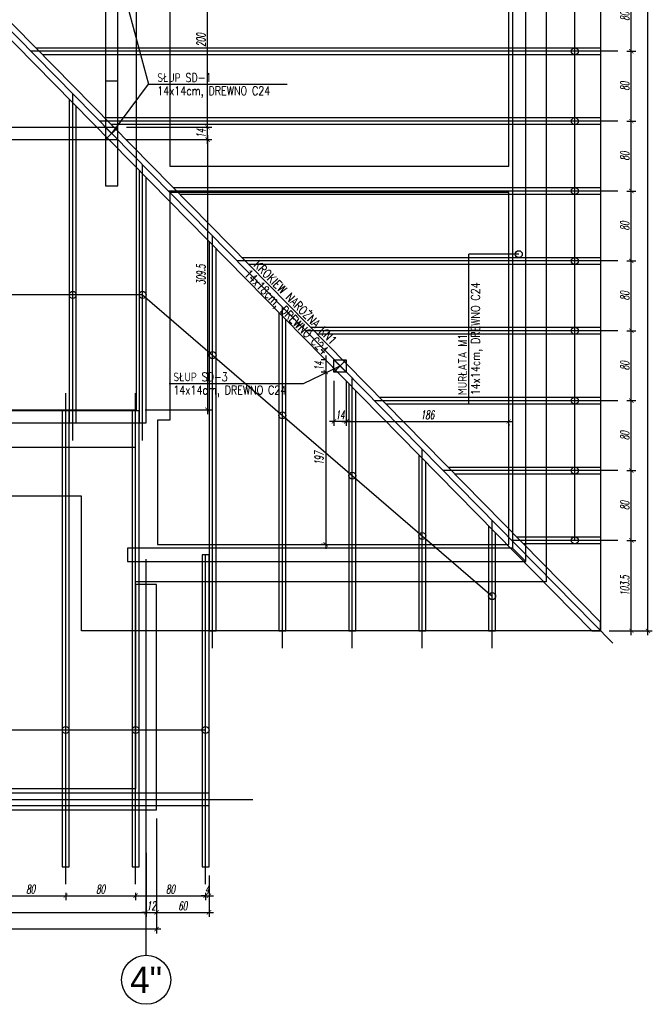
# Model space of a CAD drawing. Header units: millimetres. Extents: x -66901 to 936319, y -323998 to 488548.
# Tile 64 of 84: x 546512 to 553752, y 267756 to 279028. Entities that reach past the tile are written whole.
import ezdxf
from ezdxf.enums import TextEntityAlignment as Align
from ezdxf.lldxf.tags import DXFTag

# ---------------------------------------------------------------- set-up
doc = ezdxf.new("R2010")
doc.units = ezdxf.units.MM
doc.header["$LTSCALE"] = 5
doc.header["$MEASUREMENT"] = 0
for name, color, linetype in [('K-DREWNO', 15, 'Continuous'), ('k-kleszcze', 41, 'DASHED2'), ('K-OSIE', 1, 'CENTER'), ('K-WYMIARY', 254, 'Continuous'), ('N-20', 254, 'Continuous'), ('N-25', 71, 'Continuous'), ('N-50', 4, 'Continuous'), ('POMOCNICZE', 8, 'DASHED2'), ('S-25', 71, 'Continuous')]:
    doc.layers.add(name, color=color, linetype=linetype)
doc.styles.add('GENERATED_STYLE_3', font='txt')
doc.styles.add('ROMANS', font='romans.shx', dxfattribs={"width": 0.8, "oblique": 10})
doc.styles.add('WYMIARY', font='romans.shx', dxfattribs={"width": 0.6, "oblique": 10})
tags = doc.linetypes.add('CENTER', pattern=[2, 1.25, -0.25, 0.25, -0.25]).pattern_tags.tags
tags[10:11] = [DXFTag(74, 4), DXFTag(75, 0), DXFTag(340, '0'), DXFTag(46, 1.0), DXFTag(50, 0.0), DXFTag(44, 0.0), DXFTag(45, 0.0)]
tags[8:9] = [DXFTag(74, 4), DXFTag(75, 0), DXFTag(340, '0'), DXFTag(46, 1.0), DXFTag(50, 0.0), DXFTag(44, 0.0), DXFTag(45, 0.0)]
tags[6:7] = [DXFTag(74, 4), DXFTag(75, 0), DXFTag(340, '0'), DXFTag(46, 1.0), DXFTag(50, 0.0), DXFTag(44, 0.0), DXFTag(45, 0.0)]
tags[4:5] = [DXFTag(74, 4), DXFTag(75, 0), DXFTag(340, '0'), DXFTag(46, 1.0), DXFTag(50, 0.0), DXFTag(44, 0.0), DXFTag(45, 0.0)]
tags = doc.linetypes.add('DASHED2', pattern=[0.375, 0.25, -0.125]).pattern_tags.tags
tags[6:7] = [DXFTag(74, 4), DXFTag(75, 0), DXFTag(340, '0'), DXFTag(46, 1.0), DXFTag(50, 0.0), DXFTag(44, 0.0), DXFTag(45, 0.0)]
tags[4:5] = [DXFTag(74, 4), DXFTag(75, 0), DXFTag(340, '0'), DXFTag(46, 1.0), DXFTag(50, 0.0), DXFTag(44, 0.0), DXFTag(45, 0.0)]
doc.dimstyles.new('CM50', dxfattribs={"dimscale": 50, "dimtxt": 2, "dimasz": 1, "dimexe": 1, "dimexo": 2, "dimgap": 0.5, "dimtad": 1, "dimlfac": 0.1, "dimrnd": 0.5, "dimdsep": 46, "dimtxsty": 'WYMIARY', "dimblk": 'ARCHTICK', "dimcen": 0, "dimdle": 1, "dimclrd": 253, "dimclre": 251, "dimclrt": 30, "dimaunit": 1, "dimadec": 0, "dimazin": 0, "dimtfac": 1, "dimtix": 1, "dimtmove": 0, "dimatfit": 3, "dimldrblk": 'ARCHTICK', "dimfxl": 1, "dimtvp": 0.4, "dimtolj": 1, "dimarcsym": 0})

# ---------------------------------------------------------------- blocks, each defined once
blk = doc.blocks.new('_ArchTick')
at = {"color": 0, "linetype": 'ByBlock', "const_width": 0.15}
blk.add_lwpolyline([(-0.5, -0.5), (0.5, 0.5)], dxfattribs=at)
blk = doc.blocks.new('*D949')
at = {"layer": 'Defpoints', "color": 0, "transparency": 16777216}
for p in [(547959, 269590.5), (534919, 269489), (547959, 268809)]:
    blk.add_point(p, dxfattribs=at)
at = {"layer": 'K-WYMIARY', "color": 251, "lineweight": -2, "transparency": 16777216}
for p, q in [((547959, 269490.5), (547959, 268759)), ((534919, 269389), (534919, 268759))]:
    blk.add_line(p, q, dxfattribs=at)
at = {"layer": 'K-WYMIARY', "color": 253, "lineweight": -2, "transparency": 16777216}
blk.add_line((534869, 268809), (548009, 268809), dxfattribs=at)
at = {"layer": 'K-WYMIARY', "color": 253, "lineweight": -2, "transparency": 16777216, "xscale": 50, "yscale": 50, "zscale": 50, "rotation": 180}
blk.add_blockref('_ArchTick', (534919, 268809), dxfattribs=at)
at = {"layer": 'K-WYMIARY', "color": 253, "lineweight": -2, "transparency": 16777216, "xscale": 50, "yscale": 50, "zscale": 50}
blk.add_blockref('_ArchTick', (547959, 268809), dxfattribs=at)
at = {"layer": 'K-WYMIARY', "color": 30, "transparency": 16777216, "insert": (541439, 268884), "char_height": 100, "attachment_point": 5, "style": 'WYMIARY'}
blk.add_mtext('\\A1;1304', dxfattribs=at)
blk = doc.blocks.new('*D950')
at = {"layer": 'Defpoints', "color": 0, "transparency": 16777216}
for p in [(548079, 269982), (547959, 269590), (548079, 268809)]:
    blk.add_point(p, dxfattribs=at)
at = {"layer": 'K-WYMIARY', "color": 251, "lineweight": -2, "transparency": 16777216}
for p, q in [((548079, 269882), (548079, 268759)), ((547959, 269490), (547959, 268759))]:
    blk.add_line(p, q, dxfattribs=at)
at = {"layer": 'K-WYMIARY', "color": 253, "lineweight": -2, "transparency": 16777216}
for p, q in [((547959, 268809), (547909, 268809)), ((547959, 268809), (548079, 268809)), ((548079, 268809), (548129, 268809))]:
    blk.add_line(p, q, dxfattribs=at)
at = {"layer": 'K-WYMIARY', "color": 253, "lineweight": -2, "transparency": 16777216, "xscale": 50, "yscale": 50, "zscale": 50}
blk.add_blockref('_ArchTick', (547959, 268809), dxfattribs=at)
at = {"layer": 'K-WYMIARY', "color": 253, "lineweight": -2, "transparency": 16777216, "xscale": 50, "yscale": 50, "zscale": 50, "rotation": 180}
blk.add_blockref('_ArchTick', (548079, 268809), dxfattribs=at)
at = {"layer": 'K-WYMIARY', "color": 30, "transparency": 16777216, "insert": (548019, 268884), "char_height": 100, "attachment_point": 5, "style": 'WYMIARY'}
blk.add_mtext('\\A1;12', dxfattribs=at)
blk = doc.blocks.new('*D951')
at = {"layer": 'Defpoints', "color": 0, "transparency": 16777216}
for p in [(548079, 269982), (548679, 269332), (548679, 268809)]:
    blk.add_point(p, dxfattribs=at)
at = {"layer": 'K-WYMIARY', "color": 251, "lineweight": -2, "transparency": 16777216}
for p, q in [((548079, 269882), (548079, 268759)), ((548679, 269232), (548679, 268759))]:
    blk.add_line(p, q, dxfattribs=at)
at = {"layer": 'K-WYMIARY', "color": 253, "lineweight": -2, "transparency": 16777216}
blk.add_line((548029, 268809), (548729, 268809), dxfattribs=at)
at = {"layer": 'K-WYMIARY', "color": 253, "lineweight": -2, "transparency": 16777216, "xscale": 50, "yscale": 50, "zscale": 50, "rotation": 180}
blk.add_blockref('_ArchTick', (548079, 268809), dxfattribs=at)
at = {"layer": 'K-WYMIARY', "color": 253, "lineweight": -2, "transparency": 16777216, "xscale": 50, "yscale": 50, "zscale": 50}
blk.add_blockref('_ArchTick', (548679, 268809), dxfattribs=at)
at = {"layer": 'K-WYMIARY', "color": 30, "transparency": 16777216, "insert": (548379, 268884), "char_height": 100, "attachment_point": 5, "style": 'WYMIARY'}
blk.add_mtext('\\A1;60', dxfattribs=at)
blk = doc.blocks.new('*D952')
at = {"layer": 'Defpoints', "color": 0, "transparency": 16777216}
for p in [(534799, 269982), (548079, 269982), (548079, 268619)]:
    blk.add_point(p, dxfattribs=at)
at = {"layer": 'K-WYMIARY', "color": 251, "lineweight": -2, "transparency": 16777216}
for p, q in [((534799, 269882), (534799, 268569)), ((548079, 269882), (548079, 268569))]:
    blk.add_line(p, q, dxfattribs=at)
at = {"layer": 'K-WYMIARY', "color": 253, "lineweight": -2, "transparency": 16777216}
blk.add_line((534749, 268619), (548129, 268619), dxfattribs=at)
at = {"layer": 'K-WYMIARY', "color": 253, "lineweight": -2, "transparency": 16777216, "xscale": 50, "yscale": 50, "zscale": 50, "rotation": 180}
blk.add_blockref('_ArchTick', (534799, 268619), dxfattribs=at)
at = {"layer": 'K-WYMIARY', "color": 253, "lineweight": -2, "transparency": 16777216, "xscale": 50, "yscale": 50, "zscale": 50}
blk.add_blockref('_ArchTick', (548079, 268619), dxfattribs=at)
at = {"layer": 'K-WYMIARY', "color": 30, "transparency": 16777216, "insert": (541439, 268694), "char_height": 100, "attachment_point": 5, "style": 'WYMIARY'}
blk.add_mtext('\\A1;1328', dxfattribs=at)
blk = doc.blocks.new('*D973')
at = {"layer": 'Defpoints', "color": 0, "transparency": 16777216}
for p in [(546239, 269132), (547039, 269132), (547039, 268999)]:
    blk.add_point(p, dxfattribs=at)
at = {"layer": 'K-WYMIARY', "color": 253, "lineweight": -2, "transparency": 16777216}
blk.add_line((546189, 268999), (547089, 268999), dxfattribs=at)
at = {"layer": 'K-WYMIARY', "color": 251, "lineweight": -2, "transparency": 16777216}
for p, q in [((546239, 269032), (546239, 268949)), ((547039, 269032), (547039, 268949))]:
    blk.add_line(p, q, dxfattribs=at)
at = {"layer": 'K-WYMIARY', "color": 253, "lineweight": -2, "transparency": 16777216, "xscale": 50, "yscale": 50, "zscale": 50, "rotation": 180}
blk.add_blockref('_ArchTick', (546239, 268999), dxfattribs=at)
at = {"layer": 'K-WYMIARY', "color": 253, "lineweight": -2, "transparency": 16777216, "xscale": 50, "yscale": 50, "zscale": 50}
blk.add_blockref('_ArchTick', (547039, 268999), dxfattribs=at)
at = {"layer": 'K-WYMIARY', "color": 30, "transparency": 16777216, "insert": (546639, 269074), "char_height": 100, "attachment_point": 5, "style": 'WYMIARY'}
blk.add_mtext('\\A1;80', dxfattribs=at)
blk = doc.blocks.new('*D974')
at = {"layer": 'Defpoints', "color": 0, "transparency": 16777216}
for p in [(547039, 269132), (547839, 269132), (547839, 268999)]:
    blk.add_point(p, dxfattribs=at)
at = {"layer": 'K-WYMIARY', "color": 253, "lineweight": -2, "transparency": 16777216}
blk.add_line((546989, 268999), (547889, 268999), dxfattribs=at)
at = {"layer": 'K-WYMIARY', "color": 251, "lineweight": -2, "transparency": 16777216}
for p, q in [((547039, 269032), (547039, 268949)), ((547839, 269032), (547839, 268949))]:
    blk.add_line(p, q, dxfattribs=at)
at = {"layer": 'K-WYMIARY', "color": 253, "lineweight": -2, "transparency": 16777216, "xscale": 50, "yscale": 50, "zscale": 50, "rotation": 180}
blk.add_blockref('_ArchTick', (547039, 268999), dxfattribs=at)
at = {"layer": 'K-WYMIARY', "color": 253, "lineweight": -2, "transparency": 16777216, "xscale": 50, "yscale": 50, "zscale": 50}
blk.add_blockref('_ArchTick', (547839, 268999), dxfattribs=at)
at = {"layer": 'K-WYMIARY', "color": 30, "transparency": 16777216, "insert": (547439, 269074), "char_height": 100, "attachment_point": 5, "style": 'WYMIARY'}
blk.add_mtext('\\A1;80', dxfattribs=at)
blk = doc.blocks.new('*D975')
at = {"layer": 'Defpoints', "color": 0, "transparency": 16777216}
for p in [(547839, 269132), (548639, 269132), (548639, 268999)]:
    blk.add_point(p, dxfattribs=at)
at = {"layer": 'K-WYMIARY', "color": 253, "lineweight": -2, "transparency": 16777216}
blk.add_line((547789, 268999), (548689, 268999), dxfattribs=at)
at = {"layer": 'K-WYMIARY', "color": 251, "lineweight": -2, "transparency": 16777216}
for p, q in [((547839, 269032), (547839, 268949)), ((548639, 269032), (548639, 268949))]:
    blk.add_line(p, q, dxfattribs=at)
at = {"layer": 'K-WYMIARY', "color": 253, "lineweight": -2, "transparency": 16777216, "xscale": 50, "yscale": 50, "zscale": 50, "rotation": 180}
blk.add_blockref('_ArchTick', (547839, 268999), dxfattribs=at)
at = {"layer": 'K-WYMIARY', "color": 253, "lineweight": -2, "transparency": 16777216, "xscale": 50, "yscale": 50, "zscale": 50}
blk.add_blockref('_ArchTick', (548639, 268999), dxfattribs=at)
at = {"layer": 'K-WYMIARY', "color": 30, "transparency": 16777216, "insert": (548239, 269074), "char_height": 100, "attachment_point": 5, "style": 'WYMIARY'}
blk.add_mtext('\\A1;80', dxfattribs=at)
blk = doc.blocks.new('*D976')
at = {"layer": 'Defpoints', "color": 0, "transparency": 16777216}
for p in [(548679, 269332), (548639, 269132), (548679, 268999)]:
    blk.add_point(p, dxfattribs=at)
at = {"layer": 'K-WYMIARY', "color": 251, "lineweight": -2, "transparency": 16777216}
for p, q in [((548679, 269232), (548679, 268949)), ((548639, 269032), (548639, 268949))]:
    blk.add_line(p, q, dxfattribs=at)
at = {"layer": 'K-WYMIARY', "color": 253, "lineweight": -2, "transparency": 16777216}
for p, q in [((548639, 268999), (548589, 268999)), ((548639, 268999), (548679, 268999)), ((548679, 268999), (548729, 268999))]:
    blk.add_line(p, q, dxfattribs=at)
at = {"layer": 'K-WYMIARY', "color": 253, "lineweight": -2, "transparency": 16777216, "xscale": 50, "yscale": 50, "zscale": 50}
blk.add_blockref('_ArchTick', (548639, 268999), dxfattribs=at)
at = {"layer": 'K-WYMIARY', "color": 253, "lineweight": -2, "transparency": 16777216, "xscale": 50, "yscale": 50, "zscale": 50, "rotation": 180}
blk.add_blockref('_ArchTick', (548679, 268999), dxfattribs=at)
at = {"layer": 'K-WYMIARY', "color": 30, "transparency": 16777216, "insert": (548659, 269074), "char_height": 100, "attachment_point": 5, "style": 'WYMIARY'}
blk.add_mtext('\\A1;4', dxfattribs=at)
blk = doc.blocks.new('*D1003')
at = {"layer": 'Defpoints', "color": 0, "transparency": 16777216}
for p in [(553359, 273067), (553512, 273067), (553159, 272032)]:
    blk.add_point(p, dxfattribs=at)
at = {"layer": 'K-WYMIARY', "color": 253, "lineweight": -2, "transparency": 16777216}
blk.add_line((553512, 271982), (553512, 273117), dxfattribs=at)
at = {"layer": 'K-WYMIARY', "color": 251, "lineweight": -2, "transparency": 16777216}
for p, q in [((553459, 273067), (553562, 273067)), ((553259, 272032), (553562, 272032))]:
    blk.add_line(p, q, dxfattribs=at)
at = {"layer": 'K-WYMIARY', "color": 253, "lineweight": -2, "transparency": 16777216, "xscale": 50, "yscale": 50, "zscale": 50}
for p, rotation in [((553512, 273067), 90), ((553512, 272032), 270)]:
    blk.add_blockref('_ArchTick', p, dxfattribs=dict(at, rotation=rotation))
at = {"layer": 'K-WYMIARY', "color": 30, "transparency": 16777216, "insert": (553437, 272549), "char_height": 100, "attachment_point": 5, "rotation": 90, "style": 'WYMIARY'}
blk.add_mtext('\\A1;103.5', dxfattribs=at)
blk = doc.blocks.new('*D1004')
at = {"layer": 'Defpoints', "color": 0, "transparency": 16777216}
for p in [(553359, 273867), (553512, 273867), (553359, 273067)]:
    blk.add_point(p, dxfattribs=at)
at = {"layer": 'K-WYMIARY', "color": 253, "lineweight": -2, "transparency": 16777216}
blk.add_line((553512, 273017), (553512, 273917), dxfattribs=at)
at = {"layer": 'K-WYMIARY', "color": 251, "lineweight": -2, "transparency": 16777216}
for p, q in [((553459, 273867), (553562, 273867)), ((553459, 273067), (553562, 273067))]:
    blk.add_line(p, q, dxfattribs=at)
at = {"layer": 'K-WYMIARY', "color": 253, "lineweight": -2, "transparency": 16777216, "xscale": 50, "yscale": 50, "zscale": 50}
for p, rotation in [((553512, 273867), 90), ((553512, 273067), 270)]:
    blk.add_blockref('_ArchTick', p, dxfattribs=dict(at, rotation=rotation))
at = {"layer": 'K-WYMIARY', "color": 30, "transparency": 16777216, "insert": (553437, 273467), "char_height": 100, "attachment_point": 5, "rotation": 90, "style": 'WYMIARY'}
blk.add_mtext('\\A1;80', dxfattribs=at)
blk = doc.blocks.new('*D1005')
at = {"layer": 'Defpoints', "color": 0, "transparency": 16777216}
for p in [(553359, 274667), (553512, 274667), (553359, 273867)]:
    blk.add_point(p, dxfattribs=at)
at = {"layer": 'K-WYMIARY', "color": 253, "lineweight": -2, "transparency": 16777216}
blk.add_line((553512, 273817), (553512, 274717), dxfattribs=at)
at = {"layer": 'K-WYMIARY', "color": 251, "lineweight": -2, "transparency": 16777216}
for p, q in [((553459, 274667), (553562, 274667)), ((553459, 273867), (553562, 273867))]:
    blk.add_line(p, q, dxfattribs=at)
at = {"layer": 'K-WYMIARY', "color": 253, "lineweight": -2, "transparency": 16777216, "xscale": 50, "yscale": 50, "zscale": 50}
for p, rotation in [((553512, 274667), 90), ((553512, 273867), 270)]:
    blk.add_blockref('_ArchTick', p, dxfattribs=dict(at, rotation=rotation))
at = {"layer": 'K-WYMIARY', "color": 30, "transparency": 16777216, "insert": (553437, 274267), "char_height": 100, "attachment_point": 5, "rotation": 90, "style": 'WYMIARY'}
blk.add_mtext('\\A1;80', dxfattribs=at)
blk = doc.blocks.new('*D1006')
at = {"layer": 'Defpoints', "color": 0, "transparency": 16777216}
for p in [(553359, 275467), (553512, 275467), (553359, 274667)]:
    blk.add_point(p, dxfattribs=at)
at = {"layer": 'K-WYMIARY', "color": 253, "lineweight": -2, "transparency": 16777216}
blk.add_line((553512, 274617), (553512, 275517), dxfattribs=at)
at = {"layer": 'K-WYMIARY', "color": 251, "lineweight": -2, "transparency": 16777216}
for p, q in [((553459, 275467), (553562, 275467)), ((553459, 274667), (553562, 274667))]:
    blk.add_line(p, q, dxfattribs=at)
at = {"layer": 'K-WYMIARY', "color": 253, "lineweight": -2, "transparency": 16777216, "xscale": 50, "yscale": 50, "zscale": 50}
for p, rotation in [((553512, 275467), 90), ((553512, 274667), 270)]:
    blk.add_blockref('_ArchTick', p, dxfattribs=dict(at, rotation=rotation))
at = {"layer": 'K-WYMIARY', "color": 30, "transparency": 16777216, "insert": (553437, 275067), "char_height": 100, "attachment_point": 5, "rotation": 90, "style": 'WYMIARY'}
blk.add_mtext('\\A1;80', dxfattribs=at)
blk = doc.blocks.new('*D1007')
at = {"layer": 'Defpoints', "color": 0, "transparency": 16777216}
for p in [(553359, 276267), (553512, 276267), (553359, 275467)]:
    blk.add_point(p, dxfattribs=at)
at = {"layer": 'K-WYMIARY', "color": 253, "lineweight": -2, "transparency": 16777216}
blk.add_line((553512, 275417), (553512, 276317), dxfattribs=at)
at = {"layer": 'K-WYMIARY', "color": 251, "lineweight": -2, "transparency": 16777216}
for p, q in [((553459, 276267), (553562, 276267)), ((553459, 275467), (553562, 275467))]:
    blk.add_line(p, q, dxfattribs=at)
at = {"layer": 'K-WYMIARY', "color": 253, "lineweight": -2, "transparency": 16777216, "xscale": 50, "yscale": 50, "zscale": 50}
for p, rotation in [((553512, 276267), 90), ((553512, 275467), 270)]:
    blk.add_blockref('_ArchTick', p, dxfattribs=dict(at, rotation=rotation))
at = {"layer": 'K-WYMIARY', "color": 30, "transparency": 16777216, "insert": (553437, 275867), "char_height": 100, "attachment_point": 5, "rotation": 90, "style": 'WYMIARY'}
blk.add_mtext('\\A1;80', dxfattribs=at)
blk = doc.blocks.new('*D1008')
at = {"layer": 'Defpoints', "color": 0, "transparency": 16777216}
for p in [(553359, 277067), (553512, 277067), (553359, 276267)]:
    blk.add_point(p, dxfattribs=at)
at = {"layer": 'K-WYMIARY', "color": 251, "lineweight": -2, "transparency": 16777216}
for p, q in [((553459, 277067), (553562, 277067)), ((553459, 276267), (553562, 276267))]:
    blk.add_line(p, q, dxfattribs=at)
at = {"layer": 'K-WYMIARY', "color": 253, "lineweight": -2, "transparency": 16777216}
blk.add_line((553512, 276217), (553512, 277117), dxfattribs=at)
at = {"layer": 'K-WYMIARY', "color": 253, "lineweight": -2, "transparency": 16777216, "xscale": 50, "yscale": 50, "zscale": 50}
for p, rotation in [((553512, 277067), 90), ((553512, 276267), 270)]:
    blk.add_blockref('_ArchTick', p, dxfattribs=dict(at, rotation=rotation))
at = {"layer": 'K-WYMIARY', "color": 30, "transparency": 16777216, "insert": (553437, 276667), "char_height": 100, "attachment_point": 5, "rotation": 90, "style": 'WYMIARY'}
blk.add_mtext('\\A1;80', dxfattribs=at)
blk = doc.blocks.new('*D1009')
at = {"layer": 'Defpoints', "color": 0, "transparency": 16777216}
for p in [(553359, 277867), (553512, 277867), (553359, 277067)]:
    blk.add_point(p, dxfattribs=at)
at = {"layer": 'K-WYMIARY', "color": 251, "lineweight": -2, "transparency": 16777216}
for p, q in [((553459, 277867), (553562, 277867)), ((553459, 277067), (553562, 277067))]:
    blk.add_line(p, q, dxfattribs=at)
at = {"layer": 'K-WYMIARY', "color": 253, "lineweight": -2, "transparency": 16777216}
blk.add_line((553512, 277017), (553512, 277917), dxfattribs=at)
at = {"layer": 'K-WYMIARY', "color": 253, "lineweight": -2, "transparency": 16777216, "xscale": 50, "yscale": 50, "zscale": 50}
for p, rotation in [((553512, 277867), 90), ((553512, 277067), 270)]:
    blk.add_blockref('_ArchTick', p, dxfattribs=dict(at, rotation=rotation))
at = {"layer": 'K-WYMIARY', "color": 30, "transparency": 16777216, "insert": (553437, 277467), "char_height": 100, "attachment_point": 5, "rotation": 90, "style": 'WYMIARY'}
blk.add_mtext('\\A1;80', dxfattribs=at)
blk = doc.blocks.new('*D1010')
at = {"layer": 'Defpoints', "color": 0, "transparency": 16777216}
for p in [(553359, 278667), (553512, 278667), (553359, 277867)]:
    blk.add_point(p, dxfattribs=at)
at = {"layer": 'K-WYMIARY', "color": 251, "lineweight": -2, "transparency": 16777216}
for p, q in [((553459, 278667), (553562, 278667)), ((553459, 277867), (553562, 277867))]:
    blk.add_line(p, q, dxfattribs=at)
at = {"layer": 'K-WYMIARY', "color": 253, "lineweight": -2, "transparency": 16777216}
blk.add_line((553512, 277817), (553512, 278717), dxfattribs=at)
at = {"layer": 'K-WYMIARY', "color": 253, "lineweight": -2, "transparency": 16777216, "xscale": 50, "yscale": 50, "zscale": 50}
for p, rotation in [((553512, 278667), 90), ((553512, 277867), 270)]:
    blk.add_blockref('_ArchTick', p, dxfattribs=dict(at, rotation=rotation))
at = {"layer": 'K-WYMIARY', "color": 30, "transparency": 16777216, "insert": (553437, 278267), "char_height": 100, "attachment_point": 5, "rotation": 90, "style": 'WYMIARY'}
blk.add_mtext('\\A1;80', dxfattribs=at)
blk = doc.blocks.new('*D1011')
at = {"layer": 'Defpoints', "color": 0, "transparency": 16777216}
for p in [(553359, 279467), (553512, 279467), (553359, 278667)]:
    blk.add_point(p, dxfattribs=at)
at = {"layer": 'K-WYMIARY', "color": 251, "lineweight": -2, "transparency": 16777216}
for p, q in [((553459, 279467), (553562, 279467)), ((553459, 278667), (553562, 278667))]:
    blk.add_line(p, q, dxfattribs=at)
at = {"layer": 'K-WYMIARY', "color": 253, "lineweight": -2, "transparency": 16777216}
blk.add_line((553512, 278617), (553512, 279517), dxfattribs=at)
at = {"layer": 'K-WYMIARY', "color": 253, "lineweight": -2, "transparency": 16777216, "xscale": 50, "yscale": 50, "zscale": 50}
for p, rotation in [((553512, 279467), 90), ((553512, 278667), 270)]:
    blk.add_blockref('_ArchTick', p, dxfattribs=dict(at, rotation=rotation))
at = {"layer": 'K-WYMIARY', "color": 30, "transparency": 16777216, "insert": (553437, 279067), "char_height": 100, "attachment_point": 5, "rotation": 90, "style": 'WYMIARY'}
blk.add_mtext('\\A1;80', dxfattribs=at)
blk = doc.blocks.new('*D1043')
at = {"layer": 'Defpoints', "color": 0, "transparency": 16777216}
for p in [(550109, 274994), (550249, 274994), (550109, 274429)]:
    blk.add_point(p, dxfattribs=at)
at = {"layer": 'K-WYMIARY', "color": 251, "lineweight": -2, "transparency": 16777216}
for p, q in [((550109, 274894), (550109, 274379)), ((550249, 274894), (550249, 274379))]:
    blk.add_line(p, q, dxfattribs=at)
at = {"layer": 'K-WYMIARY', "color": 253, "lineweight": -2, "transparency": 16777216}
blk.add_line((550299, 274429), (550059, 274429), dxfattribs=at)
at = {"layer": 'K-WYMIARY', "color": 253, "lineweight": -2, "transparency": 16777216, "xscale": 50, "yscale": 50, "zscale": 50, "rotation": 180}
blk.add_blockref('_ArchTick', (550109, 274429), dxfattribs=at)
at = {"layer": 'K-WYMIARY', "color": 253, "lineweight": -2, "transparency": 16777216, "xscale": 50, "yscale": 50, "zscale": 50}
blk.add_blockref('_ArchTick', (550249, 274429), dxfattribs=at)
at = {"layer": 'K-WYMIARY', "color": 30, "transparency": 16777216, "insert": (550179, 274504), "char_height": 100, "attachment_point": 5, "style": 'WYMIARY'}
blk.add_mtext('\\A1;14', dxfattribs=at)
blk = doc.blocks.new('*D1044')
at = {"layer": 'Defpoints', "color": 0, "transparency": 16777216}
for p in [(550249, 274994), (552109, 274496), (552109, 274429)]:
    blk.add_point(p, dxfattribs=at)
at = {"layer": 'K-WYMIARY', "color": 251, "lineweight": -2, "transparency": 16777216}
for p, q in [((550249, 274894), (550249, 274379)), ((552109, 274396), (552109, 274379))]:
    blk.add_line(p, q, dxfattribs=at)
at = {"layer": 'K-WYMIARY', "color": 253, "lineweight": -2, "transparency": 16777216}
blk.add_line((550199, 274429), (552159, 274429), dxfattribs=at)
at = {"layer": 'K-WYMIARY', "color": 253, "lineweight": -2, "transparency": 16777216, "xscale": 50, "yscale": 50, "zscale": 50, "rotation": 180}
blk.add_blockref('_ArchTick', (550249, 274429), dxfattribs=at)
at = {"layer": 'K-WYMIARY', "color": 253, "lineweight": -2, "transparency": 16777216, "xscale": 50, "yscale": 50, "zscale": 50}
blk.add_blockref('_ArchTick', (552109, 274429), dxfattribs=at)
at = {"layer": 'K-WYMIARY', "color": 30, "transparency": 16777216, "insert": (551179, 274504), "char_height": 100, "attachment_point": 5, "style": 'WYMIARY'}
blk.add_mtext('\\A1;186', dxfattribs=at)
blk = doc.blocks.new('*D1045')
at = {"layer": 'Defpoints', "color": 0, "transparency": 16777216}
for p in [(550109, 275134), (550014, 274994), (550109, 274994)]:
    blk.add_point(p, dxfattribs=at)
at = {"layer": 'K-WYMIARY', "color": 253, "lineweight": -2, "transparency": 16777216}
blk.add_line((550014, 275184), (550014, 274944), dxfattribs=at)
at = {"layer": 'K-WYMIARY', "color": 251, "lineweight": -2, "transparency": 16777216}
for p, q in [((550009, 275134), (549964, 275134)), ((550009, 274994), (549964, 274994))]:
    blk.add_line(p, q, dxfattribs=at)
at = {"layer": 'K-WYMIARY', "color": 253, "lineweight": -2, "transparency": 16777216, "xscale": 50, "yscale": 50, "zscale": 50}
for p, rotation in [((550014, 275134), 90), ((550014, 274994), 270)]:
    blk.add_blockref('_ArchTick', p, dxfattribs=dict(at, rotation=rotation))
at = {"layer": 'K-WYMIARY', "color": 30, "transparency": 16777216, "insert": (549938, 275064), "char_height": 100, "attachment_point": 5, "rotation": 90, "style": 'WYMIARY'}
blk.add_mtext('\\A1;14', dxfattribs=at)
blk = doc.blocks.new('*D1046')
at = {"layer": 'Defpoints', "color": 0, "transparency": 16777216}
for p in [(550109, 274994), (550014, 273022), (550099, 273022)]:
    blk.add_point(p, dxfattribs=at)
at = {"layer": 'K-WYMIARY', "color": 253, "lineweight": -2, "transparency": 16777216}
blk.add_line((550014, 275044), (550014, 272972), dxfattribs=at)
at = {"layer": 'K-WYMIARY', "color": 251, "lineweight": -2, "transparency": 16777216}
for p, q in [((550009, 274994), (549964, 274994)), ((549999, 273022), (549964, 273022))]:
    blk.add_line(p, q, dxfattribs=at)
at = {"layer": 'K-WYMIARY', "color": 253, "lineweight": -2, "transparency": 16777216, "xscale": 50, "yscale": 50, "zscale": 50}
for p, rotation in [((550014, 274994), 90), ((550014, 273022), 270)]:
    blk.add_blockref('_ArchTick', p, dxfattribs=dict(at, rotation=rotation))
at = {"layer": 'K-WYMIARY', "color": 30, "transparency": 16777216, "insert": (549938, 274008), "char_height": 100, "attachment_point": 5, "rotation": 90, "style": 'WYMIARY'}
blk.add_mtext('\\A1;197', dxfattribs=at)
blk = doc.blocks.new('*D1047')
at = {"layer": 'Defpoints', "color": 0, "transparency": 16777216}
for p in [(547635, 277796), (548662, 277796), (547635, 277656)]:
    blk.add_point(p, dxfattribs=at)
at = {"layer": 'K-WYMIARY', "color": 251, "lineweight": -2, "transparency": 16777216}
for p, q in [((547735, 277796), (548712, 277796)), ((547735, 277656), (548712, 277656))]:
    blk.add_line(p, q, dxfattribs=at)
at = {"layer": 'K-WYMIARY', "color": 253, "lineweight": -2, "transparency": 16777216}
blk.add_line((548662, 277606), (548662, 277846), dxfattribs=at)
at = {"layer": 'K-WYMIARY', "color": 253, "lineweight": -2, "transparency": 16777216, "xscale": 50, "yscale": 50, "zscale": 50}
for p, rotation in [((548662, 277796), 90), ((548662, 277656), 270)]:
    blk.add_blockref('_ArchTick', p, dxfattribs=dict(at, rotation=rotation))
at = {"layer": 'K-WYMIARY', "color": 30, "transparency": 16777216, "insert": (548587, 277726), "char_height": 100, "attachment_point": 5, "rotation": 90, "style": 'WYMIARY'}
blk.add_mtext('\\A1;14', dxfattribs=at)
blk = doc.blocks.new('*D1048')
at = {"layer": 'Defpoints', "color": 0, "transparency": 16777216}
for p in [(547635, 279797), (548662, 279797), (547635, 277796)]:
    blk.add_point(p, dxfattribs=at)
at = {"layer": 'K-WYMIARY', "color": 251, "lineweight": -2, "transparency": 16777216}
for p, q in [((547735, 279797), (548712, 279797)), ((547735, 277796), (548712, 277796))]:
    blk.add_line(p, q, dxfattribs=at)
at = {"layer": 'K-WYMIARY', "color": 253, "lineweight": -2, "transparency": 16777216}
blk.add_line((548662, 277746), (548662, 279847), dxfattribs=at)
at = {"layer": 'K-WYMIARY', "color": 253, "lineweight": -2, "transparency": 16777216, "xscale": 50, "yscale": 50, "zscale": 50}
for p, rotation in [((548662, 279797), 90), ((548662, 277796), 270)]:
    blk.add_blockref('_ArchTick', p, dxfattribs=dict(at, rotation=rotation))
at = {"layer": 'K-WYMIARY', "color": 30, "transparency": 16777216, "insert": (548587, 278796), "char_height": 100, "attachment_point": 5, "rotation": 90, "style": 'WYMIARY'}
blk.add_mtext('\\A1;200', dxfattribs=at)
blk = doc.blocks.new('*D1053')
at = {"layer": 'Defpoints', "color": 0, "transparency": 16777216}
for p in [(547635, 277656), (547849, 274562), (548662, 274562)]:
    blk.add_point(p, dxfattribs=at)
at = {"layer": 'K-WYMIARY', "color": 251, "lineweight": -2, "transparency": 16777216}
for p, q in [((547735, 277656), (548712, 277656)), ((547949, 274562), (548712, 274562))]:
    blk.add_line(p, q, dxfattribs=at)
at = {"layer": 'K-WYMIARY', "color": 253, "lineweight": -2, "transparency": 16777216}
blk.add_line((548662, 277706), (548662, 274512), dxfattribs=at)
at = {"layer": 'K-WYMIARY', "color": 253, "lineweight": -2, "transparency": 16777216, "xscale": 50, "yscale": 50, "zscale": 50}
for p, rotation in [((548662, 277656), 90), ((548662, 274562), 270)]:
    blk.add_blockref('_ArchTick', p, dxfattribs=dict(at, rotation=rotation))
at = {"layer": 'K-WYMIARY', "color": 30, "transparency": 16777216, "insert": (548587, 276109), "char_height": 100, "attachment_point": 5, "rotation": 90, "style": 'WYMIARY'}
blk.add_mtext('\\A1;309.5', dxfattribs=at)
blk = doc.blocks.new('*D1063')
at = {"layer": 'Defpoints', "color": 0, "transparency": 16777216}
for p in [(553159, 287992), (553702, 287992), (553159, 272032)]:
    blk.add_point(p, dxfattribs=at)
at = {"layer": 'K-WYMIARY', "color": 253, "lineweight": -2, "transparency": 16777216}
blk.add_line((553702, 271982), (553702, 288042), dxfattribs=at)
at = {"layer": 'K-WYMIARY', "color": 251, "lineweight": -2, "transparency": 16777216}
for p, q in [((553259, 287992), (553752, 287992)), ((553259, 272032), (553752, 272032))]:
    blk.add_line(p, q, dxfattribs=at)
at = {"layer": 'K-WYMIARY', "color": 253, "lineweight": -2, "transparency": 16777216, "xscale": 50, "yscale": 50, "zscale": 50}
for p, rotation in [((553702, 287992), 90), ((553702, 272032), 270)]:
    blk.add_blockref('_ArchTick', p, dxfattribs=dict(at, rotation=rotation))
at = {"layer": 'K-WYMIARY', "color": 30, "transparency": 16777216, "insert": (553627, 280012), "char_height": 100, "attachment_point": 5, "rotation": 90, "style": 'WYMIARY'}
blk.add_mtext('\\A1;1596', dxfattribs=at)

msp = doc.modelspace()

# ---------------------------------------------------------------- linework, layer by layer
at = {"layer": 'K-DREWNO'}
for points in [[(552154, 287011.848), (552154, 272976.848), (552304, 272826.848), (552304, 287151.848)], [(547494.937, 281938.054), (547494.937, 277795.643), (547634.937, 277655.643), (547634.937, 282078.054)], [(536619, 277655.643), (547634.937, 277655.643), (547494.937, 277795.643), (536619, 277795.643)], [(547879, 274551.848), (536619, 274551.848), (536619, 274411.848), (547879, 274411.848)], [(546999, 269331.848), (547079, 269331.848), (547079, 274551.848), (546999, 274551.848)], [(547799, 269331.848), (547879, 269331.848), (547879, 274551.848), (547799, 274551.848)], [(552154, 272976.848), (547745, 272976.848), (547745, 272826.848), (552304, 272826.848)], [(548599, 269331.848), (548679, 269331.848), (548679, 272901.848), (548599, 272901.848)], [(534199, 270031.848), (548679, 270031.848), (548679, 270171.848), (534199, 270171.848)]]:
    msp.add_lwpolyline(points, close=True, dxfattribs=at)
for points in [[(545361.722, 279865.965), (553060.854, 272031.848), (553159, 272031.848), (553159, 272131.715), (545556.278, 279867.732)], [(546697.159, 278706.848), (553159, 278706.848), (553159, 278626.848), (546775.78, 278626.848)], [(547079, 278118.579), (547079, 274411.848), (547159, 274411.848), (547159, 278037.177)], [(547483.374, 277906.848), (553159, 277906.848), (553159, 277826.848), (547561.996, 277826.848)], [(547879, 277304.553), (547879, 274411.848), (547959, 274411.848), (547959, 277223.151)], [(548269.59, 277106.848), (553159, 277106.848), (553159, 277026.848), (548348.212, 277026.848)], [(548679, 276490.527), (548679, 272031.848), (548759, 272031.848), (548759, 276409.125)], [(549055.806, 276306.848), (553159, 276306.848), (553159, 276226.848), (549134.427, 276226.848)], [(549479, 275676.501), (549479, 272031.848), (549559, 272031.848), (549559, 275595.099)], [(549842.021, 275506.848), (553159, 275506.848), (553159, 275426.848), (549920.643, 275426.848)], [(550279, 274862.475), (550279, 272031.848), (550359, 272031.848), (550359, 274781.073)], [(550628.237, 274706.848), (553159, 274706.848), (553159, 274626.848), (550706.859, 274626.848)], [(551079, 274048.449), (551079, 272031.848), (551159, 272031.848), (551159, 273967.047)], [(551414.453, 273906.848), (553159, 273906.848), (553159, 273826.848), (551493.074, 273826.848)], [(551879, 273234.423), (551879, 272031.848), (551959, 272031.848), (551959, 273153.021)], [(552200.668, 273106.848), (553159, 273106.848), (553159, 273026.848), (552279.29, 273026.848)]]:
    msp.add_lwpolyline(points, dxfattribs=at)
at = {"layer": 'k-kleszcze'}
for p, q in [((547634.937, 277795.643), (547494.937, 277655.643)), ((547494.937, 277795.643), (547634.937, 277655.643)), ((550248.858, 274994.239), (550108.858, 275134.239)), ((550108.858, 274994.239), (550248.858, 275134.239))]:
    msp.add_line(p, q, dxfattribs=at)
for points in [[(547634.937, 277125.643), (547634.937, 278325.643), (547494.937, 278325.643), (547494.937, 277125.643)], [(547494.937, 277655.643), (547634.937, 277655.643), (547634.937, 277795.643), (547494.937, 277795.643)], [(550108.858, 275134.239), (550248.858, 275134.239), (550248.858, 274994.239), (550108.858, 274994.239)]]:
    msp.add_lwpolyline(points, close=True, dxfattribs=at)
at = {"layer": 'K-OSIE'}
for p, q in [((545459, 279866.848), (553299.187, 271889.204)), ((553359, 278666.848), (546638.324, 278666.848)), ((547119, 274211.848), (547119, 278177.745)), ((553359, 277866.848), (547424.539, 277866.848)), ((547919, 274211.848), (547919, 277363.719)), ((553359, 277066.848), (548210.755, 277066.848)), ((548719, 271831.848), (548719, 276549.693)), ((553359, 276266.848), (548996.971, 276266.848)), ((549519, 271831.848), (549519, 275735.667)), ((553359, 275466.848), (549783.186, 275466.848)), ((550319, 271831.848), (550319, 274921.641)), ((547039, 269131.848), (547039, 274751.848)), ((547839, 269131.848), (547839, 274751.848)), ((553359, 274666.848), (550569.402, 274666.848)), ((551119, 271831.848), (551119, 274107.615)), ((553359, 273866.848), (551355.618, 273866.848)), ((551919, 271831.848), (551919, 273293.589)), ((553359, 273066.848), (552141.833, 273066.848)), ((548639, 269131.848), (548639, 272901.848)), ((547959, 268319), (547959, 272851.848)), ((533426.5, 270101.848), (549179, 270101.848))]:
    msp.add_line(p, q, dxfattribs=at)
msp.add_circle((547959, 268037.75), 281.25, dxfattribs=at)
at = {"layer": 'N-20'}
for p, q in [((552865.451, 273066.848), (552865.451, 286666.848)), ((547564.937, 279866.848), (547987.135, 278290.024)), ((547564.937, 277725.643), (547987.135, 278290.024)), ((552224, 276344), (551653.976, 276344)), ((547919, 275878), (536719, 275878)), ((547919, 275878), (551919, 272429)), ((549758.573, 274863.5), (550178.858, 275064.239)), ((548639, 270895.5), (534239, 270895.5))]:
    msp.add_line(p, q, dxfattribs=at)
for points in [[(536304, 287391.848), (536304, 287991.848), (553159, 287991.848), (553159, 272031.848), (547219, 272031.848), (547219, 273571.848), (536619, 273571.848)], [(547839, 270221.848), (535039, 270221.848), (535039, 272511.848), (534799, 272511.848), (534799, 269981.848), (548079, 269981.848), (548079, 272561.848), (547839, 272561.848), (547839, 270221.848)]]:
    msp.add_lwpolyline(points, dxfattribs=at)
at = {"layer": 'N-25'}
for centre in [(552865.451, 278666.848), (552865.451, 277866.848), (552865.451, 277066.848), (552223.996, 276344), (552865.451, 276266.848), (547119, 275878), (547919, 275878), (552865.451, 275466.848), (548719, 275188.2), (552865.451, 274666.848), (549519, 274498.4), (552865.451, 273866.848), (550319, 273808.6), (551119, 273118.8), (552865.451, 273066.848), (551919, 272429), (547039, 270895.5), (547839, 270895.5), (548639, 270895.5)]:
    msp.add_circle(centre, 40, dxfattribs=at)
at = {"layer": 'POMOCNICZE'}
for points in [[(536619, 287311.848), (552539, 287311.848), (552539, 272591.848), (547839, 272591.848), (547839, 274131.848), (536619, 274131.848)], [(536619, 274561.848), (547849, 274561.848), (547849, 286881.848), (536619, 286881.848)], [(548089, 274441.848), (548089, 273021.848), (552109, 273021.848), (552109, 277051.848), (548229, 277051.848), (548229, 274441.848), (548089, 274441.848)]]:
    msp.add_lwpolyline(points, dxfattribs=at)
msp.add_lwpolyline([(548229, 277351.848), (552109, 277351.848), (552109, 286883.894), (548229, 286881.848)], close=True, dxfattribs=at)
at = {"layer": 'S-25'}
for p, q in [((547987.135, 278290.024), (549573.968, 278290.024)), ((551653.976, 274629.167), (551653.976, 276344)), ((548224.739, 274863.5), (549758.573, 274863.5))]:
    msp.add_line(p, q, dxfattribs=at)

# ---------------------------------------------------------------- texts
at = {"layer": 'N-50', "style": 'GENERATED_STYLE_3'}
msp.add_text('4"', height=300, dxfattribs=at).set_placement((547959, 268037.75), align=Align.MIDDLE)
at = {"layer": 'S-25', "style": 'ROMANS', "width": 0.8}
for s, rotation, p in [('SŁUP SD-1', 0, (548086.896, 278315.024)), ('14x14cm, DREWNO C24', 0, (548086.896, 278165.024)), ('KROKIEW NAROŻNA KN1', 314.5021091, (549181.743, 276214.369)), ('14x18cm, DREWNO C24', 314.5021091, (549074.76, 276109.229)), ('14x14cm, DREWNO C24', 90, (551778.976, 274728.927)), ('MURŁATA M1', 90, (551628.976, 274728.927)), ('SŁUP SD-3', 0, (548271.5, 274888.5)), ('14x14cm, DREWNO C24', 0, (548271.5, 274738.5))]:
    msp.add_text(s, height=100, rotation=rotation, dxfattribs=at).set_placement(p)

# ---------------------------------------------------------------- dimensions: what is measured, and where the dimension line sits
at = {"layer": 'K-WYMIARY'}
for base, p1, p2, picture, middle in [((553702, 287991.848), (553159, 272031.848), (553159, 287991.848), '*D1063', (553627, 280011.848)), ((548662, 279796.848), (547634.937, 277795.643), (547634.937, 279796.848), '*D1048', (548587, 278796.246)), ((553512, 279466.848), (553359, 278666.848), (553359, 279466.848), '*D1011', (553437, 279066.848)), ((553512, 278666.848), (553359, 277866.848), (553359, 278666.848), '*D1010', (553437, 278266.848)), ((553512, 277866.848), (553359, 277066.848), (553359, 277866.848), '*D1009', (553437, 277466.848)), ((548662, 277795.643), (547634.937, 277655.643), (547634.937, 277795.643), '*D1047', (548587, 277725.643)), ((548662, 274561.848), (547634.937, 277655.643), (547849, 274561.848), '*D1053', (548587, 276108.746)), ((553512, 277066.848), (553359, 276266.848), (553359, 277066.848), '*D1008', (553437, 276666.848)), ((553512, 276266.848), (553359, 275466.848), (553359, 276266.848), '*D1007', (553437, 275866.848)), ((553512, 275466.848), (553359, 274666.848), (553359, 275466.848), '*D1006', (553437, 275066.848)), ((550013.5, 274994.239), (550108.858, 275134.239), (550108.858, 274994.239), '*D1045', (549938.5, 275064.239)), ((550013.5, 273021.848), (550108.858, 274994.239), (550099, 273021.848), '*D1046', (549938.5, 274008.044)), ((553512, 274666.848), (553359, 273866.848), (553359, 274666.848), '*D1005', (553437, 274266.848)), ((553512, 273866.848), (553359, 273066.848), (553359, 273866.848), '*D1004', (553437, 273466.848)), ((553512, 273066.848), (553159, 272031.848), (553359, 273066.848), '*D1003', (553437, 272549.348))]:
    dim = msp.add_linear_dim(base=base, p1=p1, p2=p2, angle=90, dimstyle='CM50', override={"dimtmove": 1}, dxfattribs=at)
    dim.commit()
    dim.dimension.update_dxf_attribs({"geometry": picture, "text_midpoint": middle})
for base, p1, p2, picture, middle in [((550108.858, 274429), (550248.858, 274994.239), (550108.858, 274994.239), '*D1043', (550178.858, 274504)), ((552109, 274429), (550248.858, 274994.239), (552109, 274496.5), '*D1044', (551178.929, 274504)), ((548079, 268619), (534799, 269981.848), (548079, 269981.848), '*D952', (541439, 268694)), ((548079, 268809), (547959, 269590.5), (548079, 269981.848), '*D950', (548019, 268884)), ((548679, 268809), (548079, 269981.848), (548679, 269331.848), '*D951', (548379, 268884)), ((547959, 268809), (534919, 269489), (547959, 269590.5), '*D949', (541439, 268884)), ((548679, 268999), (548639, 269131.848), (548679, 269331.848), '*D976', (548659, 269074)), ((547039, 268999), (546239, 269131.848), (547039, 269131.848), '*D973', (546639, 269074)), ((547839, 268999), (547039, 269131.848), (547839, 269131.848), '*D974', (547439, 269074)), ((548639, 268999), (547839, 269131.848), (548639, 269131.848), '*D975', (548239, 269074))]:
    dim = msp.add_linear_dim(base=base, p1=p1, p2=p2, dimstyle='CM50', override={"dimtmove": 1}, dxfattribs=at)
    dim.commit()
    dim.dimension.update_dxf_attribs({"geometry": picture, "text_midpoint": middle})

doc.saveas('drawing.dxf')
